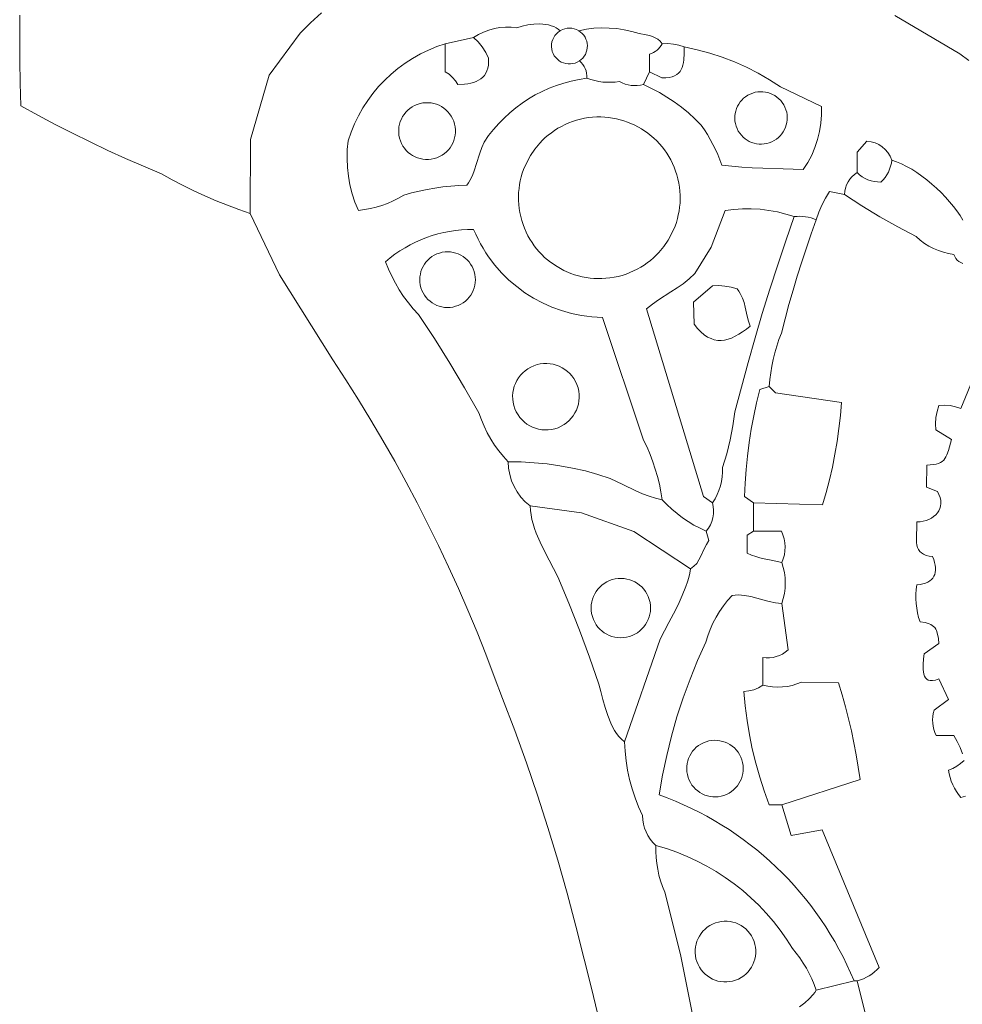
# Model space of a CAD drawing. Header units: inches. Extents: x 36.3 to 71.4, y 17.4 to 61.7.
# Tile 8 of 14: x 36.5 to 47.1, y 38.1 to 49.1. Entities that reach past the tile are written whole.
import ezdxf

# ---------------------------------------------------------------- set-up
doc = ezdxf.new("R2010")
doc.units = ezdxf.units.IN
doc.header["$MEASUREMENT"] = 0
doc.layers.add('10_CLOSED_AREAS', color=7, linetype='CONTINUOUS', lineweight=18)
doc.layers.add('20_EXACT_CIRCLES', color=7, linetype='CONTINUOUS', lineweight=18)

msp = doc.modelspace()

# ---------------------------------------------------------------- linework, layer by layer
at = {"layer": '10_CLOSED_AREAS'}
for points in [[(36.535, 49.138), (36.534, 48.885), (36.535, 48.631), (36.539, 48.377), (36.546, 48.124), (36.738, 48.019), (36.931, 47.917), (37.125, 47.818), (37.321, 47.721), (37.519, 47.627), (37.717, 47.537), (37.917, 47.449), (38.118, 47.364), (38.237, 47.298), (38.358, 47.235), (38.48, 47.175), (38.603, 47.118), (38.728, 47.064), (38.854, 47.013), (38.981, 46.966), (39.109, 46.922), (39.111, 47.748), (39.32, 48.467), (39.666, 48.935), (39.783, 49.051), (39.906, 49.161)], [(39.906, 49.161), (39.783, 49.051), (39.666, 48.935), (39.32, 48.467), (39.111, 47.748), (39.109, 46.922), (39.435, 46.235), (40.032, 45.287), (40.177, 45.064), (40.318, 44.84), (40.456, 44.614), (40.591, 44.385), (40.722, 44.155), (40.849, 43.923), (40.973, 43.689), (41.093, 43.453), (41.21, 43.215), (41.323, 42.975), (41.433, 42.734), (41.539, 42.491), (41.641, 42.247), (41.74, 42), (41.834, 41.753), (41.926, 41.504), (42.062, 41.147), (42.192, 40.788), (42.315, 40.427), (42.433, 40.064), (42.543, 39.699), (42.648, 39.333), (42.746, 38.964), (42.837, 38.593), (42.917, 38.286), (42.992, 37.978)], [(47.133, 48.631), (47.031, 48.703), (46.308, 49.134)], [(46.308, 49.134), (47.031, 48.703), (47.133, 48.631)], [(44.219, 37.125), (43.913, 38.647), (43.738, 39.344), (43.713, 39.406), (43.691, 39.469), (43.673, 39.534), (43.659, 39.598), (43.648, 39.664), (43.641, 39.73), (43.638, 39.797), (43.639, 39.864), (43.605, 39.898), (43.576, 39.934), (43.55, 39.974), (43.529, 40.015), (43.512, 40.059), (43.5, 40.104), (43.492, 40.151), (43.489, 40.198), (43.445, 40.296), (43.406, 40.396), (43.373, 40.497), (43.345, 40.6), (43.322, 40.704), (43.305, 40.809), (43.294, 40.916), (43.288, 41.023), (43.256, 41.05), (43.226, 41.08), (43.2, 41.114), (43.176, 41.15), (43.154, 41.189), (43.134, 41.23), (43.101, 41.316), (43.072, 41.405), (43.047, 41.495), (43.024, 41.582), (43, 41.664), (42.896, 41.968), (42.785, 42.27), (42.666, 42.569), (42.542, 42.866), (42.496, 42.957), (42.447, 43.052), (42.396, 43.151), (42.347, 43.251), (42.303, 43.353), (42.284, 43.404), (42.268, 43.455), (42.254, 43.506), (42.244, 43.556), (42.237, 43.606), (42.235, 43.656), (42.18, 43.703), (42.131, 43.755), (42.089, 43.812), (42.054, 43.873), (42.026, 43.938), (42.006, 44.006), (41.993, 44.076), (41.989, 44.148), (41.935, 44.207), (41.884, 44.27), (41.838, 44.335), (41.795, 44.403), (41.756, 44.473), (41.721, 44.545), (41.69, 44.619), (41.663, 44.695), (41.503, 44.974), (41.336, 45.251), (41.165, 45.524), (40.989, 45.794), (40.929, 45.858), (40.874, 45.925), (40.821, 45.995), (40.773, 46.068), (40.729, 46.143), (40.688, 46.221), (40.652, 46.3), (40.619, 46.381), (40.671, 46.425), (40.725, 46.466), (40.78, 46.504), (40.837, 46.539), (40.895, 46.572), (40.955, 46.602), (41.015, 46.629), (41.077, 46.654), (41.14, 46.675), (41.204, 46.694), (41.269, 46.709), (41.335, 46.722), (41.401, 46.732), (41.468, 46.739), (41.535, 46.742), (41.603, 46.743), (41.626, 46.689), (41.652, 46.636), (41.679, 46.584), (41.708, 46.533), (41.739, 46.484), (41.771, 46.436), (41.841, 46.345), (41.916, 46.259), (41.998, 46.179), (42.084, 46.105), (42.176, 46.037), (42.272, 45.977), (42.373, 45.923), (42.477, 45.877), (42.584, 45.838), (42.695, 45.806), (42.752, 45.794), (42.809, 45.783), (42.866, 45.775), (42.924, 45.768), (42.983, 45.764), (43.042, 45.762), (43.502, 44.392), (43.54, 44.313), (43.574, 44.232), (43.605, 44.15), (43.632, 44.067), (43.657, 43.983), (43.678, 43.899), (43.695, 43.813), (43.709, 43.726), (43.762, 43.671), (43.817, 43.619), (43.876, 43.57), (43.936, 43.524), (43.999, 43.482), (44.064, 43.443), (44.132, 43.407), (44.201, 43.375), (44.227, 43.409), (44.248, 43.446), (44.264, 43.484), (44.275, 43.525), (44.282, 43.566), (44.283, 43.608), (44.28, 43.65), (44.271, 43.691), (44.172, 43.762), (43.534, 45.858), (43.6, 45.911), (43.668, 45.958), (43.807, 46.046), (43.876, 46.091), (43.944, 46.138), (44.01, 46.191), (44.072, 46.25), (44.257, 46.544), (44.412, 46.954), (44.509, 46.967), (44.607, 46.973), (44.704, 46.974), (44.802, 46.969), (44.899, 46.957), (44.995, 46.94), (45.09, 46.916), (45.184, 46.887), (45.215, 46.89), (45.247, 46.891), (45.278, 46.89), (45.309, 46.886), (45.34, 46.881), (45.371, 46.873), (45.401, 46.863), (45.43, 46.851), (45.457, 46.935), (45.49, 47.016), (45.531, 47.093), (45.578, 47.167), (45.746, 47.132), (45.749, 47.17), (45.756, 47.206), (45.768, 47.241), (45.784, 47.274), (45.804, 47.304), (45.828, 47.332), (45.855, 47.357), (45.886, 47.378), (45.886, 47.608), (45.995, 47.729), (46.042, 47.723), (46.086, 47.71), (46.128, 47.691), (46.166, 47.666), (46.2, 47.636), (46.23, 47.601), (46.254, 47.562), (46.273, 47.519), (46.327, 47.5), (46.382, 47.476), (46.439, 47.448), (46.496, 47.416), (46.553, 47.379), (46.609, 47.339), (46.665, 47.297), (46.72, 47.251), (46.773, 47.204), (46.825, 47.155), (46.873, 47.104), (46.919, 47.053), (46.962, 47.001), (47.001, 46.95), (47.037, 46.898), (47.067, 46.848)], [(47.067, 46.848), (47.037, 46.898), (47.001, 46.95), (46.962, 47.001), (46.919, 47.053), (46.873, 47.104), (46.825, 47.155), (46.773, 47.204), (46.72, 47.251), (46.665, 47.297), (46.609, 47.339), (46.553, 47.379), (46.496, 47.416), (46.439, 47.448), (46.382, 47.476), (46.327, 47.5), (46.273, 47.519), (46.268, 47.483), (46.26, 47.449), (46.249, 47.416), (46.235, 47.384), (46.218, 47.353), (46.198, 47.324), (46.175, 47.297), (46.15, 47.273), (46.113, 47.274), (46.077, 47.279), (46.042, 47.287), (46.007, 47.299), (45.974, 47.314), (45.943, 47.332), (45.914, 47.354), (45.886, 47.378), (45.855, 47.357), (45.828, 47.332), (45.804, 47.304), (45.784, 47.274), (45.768, 47.241), (45.756, 47.206), (45.749, 47.17), (45.746, 47.132), (45.94, 47.007), (46.139, 46.886), (46.34, 46.772), (46.544, 46.663), (46.589, 46.623), (46.637, 46.588), (46.687, 46.557), (46.74, 46.53), (46.794, 46.507), (46.85, 46.489), (46.908, 46.475), (46.967, 46.465), (46.976, 46.441), (46.988, 46.42), (47.004, 46.401), (47.022, 46.386), (47.043, 46.374), (47.066, 46.365)], [(47.066, 46.365), (47.043, 46.374), (47.022, 46.386), (47.004, 46.401), (46.988, 46.42), (46.976, 46.441), (46.967, 46.465), (46.908, 46.475), (46.85, 46.489), (46.794, 46.507), (46.74, 46.53), (46.687, 46.557), (46.637, 46.588), (46.589, 46.623), (46.544, 46.663), (46.34, 46.772), (46.139, 46.886), (45.94, 47.007), (45.746, 47.132), (45.578, 47.167), (45.531, 47.093), (45.49, 47.016), (45.457, 46.935), (45.43, 46.851), (45.374, 46.695), (45.319, 46.539), (45.267, 46.381), (45.217, 46.223), (45.17, 46.065), (45.124, 45.905), (45.081, 45.745), (45.04, 45.584), (45.013, 45.513), (44.989, 45.44), (44.968, 45.367), (44.949, 45.292), (44.934, 45.218), (44.921, 45.142), (44.911, 45.067), (44.903, 44.99), (44.974, 44.92), (45.711, 44.811), (45.699, 44.665), (45.683, 44.52), (45.662, 44.376), (45.638, 44.233), (45.61, 44.09), (45.577, 43.948), (45.541, 43.807), (45.5, 43.667), (44.728, 43.691), (44.728, 43.375), (45.04, 43.375), (45.058, 43.333), (45.071, 43.29), (45.079, 43.245), (45.082, 43.2), (45.08, 43.155), (45.073, 43.111), (45.061, 43.067), (45.044, 43.024), (45.061, 42.968), (45.074, 42.911), (45.081, 42.854), (45.084, 42.796), (45.081, 42.738), (45.074, 42.68), (45.061, 42.624), (45.044, 42.568), (45.114, 42.048), (45.084, 42.023), (45.053, 42.002), (45.019, 41.985), (44.983, 41.973), (44.947, 41.964), (44.909, 41.959), (44.871, 41.959), (44.833, 41.964), (44.833, 41.655), (44.887, 41.643), (44.942, 41.636), (44.997, 41.633), (45.052, 41.635), (45.107, 41.641), (45.161, 41.652), (45.214, 41.668), (45.266, 41.687), (45.676, 41.679), (45.717, 41.547), (45.755, 41.414), (45.79, 41.28), (45.822, 41.146), (45.85, 41.01), (45.876, 40.875), (45.899, 40.738), (45.919, 40.601), (45.044, 40.32), (45.149, 39.974), (45.497, 40.04), (46.132, 38.503), (46.107, 38.476), (46.08, 38.452), (46.051, 38.429), (46.021, 38.409), (45.989, 38.392), (45.956, 38.377), (45.922, 38.364), (45.886, 38.354), (45.992, 37.933)], [(47.371, 45.541), (47.044, 44.745), (46.984, 44.764), (46.923, 44.776), (46.862, 44.781), (46.799, 44.778), (46.779, 44.711), (46.766, 44.643), (46.761, 44.574), (46.764, 44.504), (46.94, 44.398), (46.906, 44.274), (46.888, 44.225), (46.878, 44.204), (46.866, 44.185), (46.853, 44.168), (46.836, 44.154), (46.817, 44.141), (46.795, 44.131), (46.768, 44.123), (46.738, 44.118), (46.703, 44.114), (46.663, 44.113), (46.661, 43.867), (46.782, 43.819), (46.8, 43.783), (46.812, 43.749), (46.819, 43.716), (46.82, 43.685), (46.817, 43.655), (46.81, 43.627), (46.798, 43.602), (46.782, 43.578), (46.763, 43.556), (46.74, 43.537), (46.715, 43.521), (46.686, 43.506), (46.656, 43.495), (46.623, 43.486), (46.589, 43.48), (46.553, 43.478), (46.551, 43.406), (46.548, 43.338), (46.548, 43.275), (46.55, 43.246), (46.554, 43.218), (46.561, 43.193), (46.571, 43.17), (46.585, 43.149), (46.603, 43.131), (46.626, 43.116), (46.655, 43.104), (46.689, 43.096), (46.729, 43.091), (46.742, 43.058), (46.751, 43.026), (46.758, 42.995), (46.761, 42.967), (46.762, 42.94), (46.759, 42.914), (46.753, 42.891), (46.744, 42.87), (46.732, 42.85), (46.716, 42.833), (46.698, 42.818), (46.675, 42.804), (46.65, 42.793), (46.621, 42.785), (46.589, 42.779), (46.553, 42.775), (46.547, 42.722), (46.543, 42.67), (46.543, 42.618), (46.546, 42.565), (46.552, 42.513), (46.561, 42.461), (46.573, 42.41), (46.589, 42.36), (46.645, 42.353), (46.669, 42.348), (46.69, 42.341), (46.709, 42.332), (46.725, 42.322), (46.74, 42.31), (46.752, 42.297), (46.763, 42.281), (46.772, 42.264), (46.785, 42.225), (46.794, 42.177), (46.799, 42.121), (46.633, 42.006), (46.628, 41.947), (46.623, 41.886), (46.623, 41.828), (46.626, 41.802), (46.631, 41.777), (46.638, 41.755), (46.649, 41.737), (46.663, 41.722), (46.681, 41.712), (46.702, 41.706), (46.729, 41.706), (46.76, 41.712), (46.797, 41.725), (46.905, 41.495), (46.745, 41.374), (46.736, 41.339), (46.731, 41.303), (46.729, 41.267), (46.73, 41.231), (46.735, 41.195), (46.743, 41.16), (46.755, 41.126), (46.769, 41.093), (46.966, 41.093), (47.004, 41.027), (47.035, 40.958), (47.061, 40.887)], [(47.061, 40.887), (47.035, 40.958), (47.004, 41.027), (46.966, 41.093), (46.769, 41.093), (46.755, 41.126), (46.743, 41.16), (46.735, 41.195), (46.73, 41.231), (46.729, 41.267), (46.731, 41.303), (46.736, 41.339), (46.745, 41.374), (46.905, 41.495), (46.797, 41.725), (46.76, 41.712), (46.729, 41.706), (46.702, 41.706), (46.681, 41.712), (46.663, 41.722), (46.649, 41.737), (46.638, 41.755), (46.631, 41.777), (46.626, 41.802), (46.623, 41.828), (46.623, 41.886), (46.628, 41.947), (46.633, 42.006), (46.799, 42.121), (46.794, 42.177), (46.785, 42.225), (46.772, 42.264), (46.763, 42.281), (46.752, 42.297), (46.74, 42.31), (46.725, 42.322), (46.709, 42.332), (46.69, 42.341), (46.669, 42.348), (46.645, 42.353), (46.589, 42.36), (46.573, 42.41), (46.561, 42.461), (46.552, 42.513), (46.546, 42.565), (46.543, 42.618), (46.543, 42.67), (46.547, 42.722), (46.553, 42.775), (46.589, 42.779), (46.621, 42.785), (46.65, 42.793), (46.675, 42.804), (46.698, 42.818), (46.716, 42.833), (46.732, 42.85), (46.744, 42.87), (46.753, 42.891), (46.759, 42.914), (46.762, 42.94), (46.761, 42.967), (46.758, 42.995), (46.751, 43.026), (46.742, 43.058), (46.729, 43.091), (46.689, 43.096), (46.655, 43.104), (46.626, 43.116), (46.603, 43.131), (46.585, 43.149), (46.571, 43.17), (46.561, 43.193), (46.554, 43.218), (46.55, 43.246), (46.548, 43.275), (46.548, 43.338), (46.551, 43.406), (46.553, 43.478), (46.589, 43.48), (46.623, 43.486), (46.656, 43.495), (46.686, 43.506), (46.715, 43.521), (46.74, 43.537), (46.763, 43.556), (46.782, 43.578), (46.798, 43.602), (46.81, 43.627), (46.817, 43.655), (46.82, 43.685), (46.819, 43.716), (46.812, 43.749), (46.8, 43.783), (46.782, 43.819), (46.661, 43.867), (46.663, 44.113), (46.703, 44.114), (46.738, 44.118), (46.768, 44.123), (46.795, 44.131), (46.817, 44.141), (46.836, 44.154), (46.853, 44.168), (46.866, 44.185), (46.878, 44.204), (46.888, 44.225), (46.906, 44.274), (46.94, 44.398), (46.764, 44.504), (46.761, 44.574), (46.766, 44.643), (46.779, 44.711), (46.799, 44.778), (46.862, 44.781), (46.923, 44.776), (46.984, 44.764), (47.044, 44.745), (47.371, 45.541)], [(47.08, 40.813), (47.042, 40.778), (47, 40.749), (46.954, 40.725), (46.906, 40.707), (46.913, 40.664), (46.924, 40.623), (46.937, 40.582), (46.953, 40.543), (46.972, 40.504), (46.994, 40.468), (47.018, 40.432), (47.045, 40.399), (47.096, 40.415)], [(47.096, 40.415), (47.045, 40.399), (47.018, 40.432), (46.994, 40.468), (46.972, 40.504), (46.953, 40.543), (46.937, 40.582), (46.924, 40.623), (46.913, 40.664), (46.906, 40.707), (46.954, 40.725), (47, 40.749), (47.042, 40.778), (47.08, 40.813)], [(45.243, 38.061), (45.3, 38.106), (45.352, 38.152), (45.396, 38.2), (45.414, 38.224), (45.43, 38.249), (45.407, 38.312), (45.38, 38.374), (45.351, 38.435), (45.319, 38.494), (45.284, 38.552), (45.247, 38.608), (45.206, 38.662), (45.163, 38.714), (45.097, 38.818), (45.026, 38.919), (44.951, 39.015), (44.871, 39.108), (44.787, 39.197), (44.7, 39.281), (44.608, 39.361), (44.513, 39.437), (44.414, 39.508), (44.312, 39.574), (44.207, 39.635), (44.098, 39.691), (43.987, 39.743), (43.874, 39.788), (43.758, 39.829), (43.639, 39.864), (43.638, 39.797), (43.641, 39.73), (43.648, 39.664), (43.659, 39.598), (43.673, 39.534), (43.691, 39.469), (43.713, 39.406), (43.738, 39.344), (43.913, 38.647), (44.219, 37.125)], [(45.992, 37.933), (45.886, 38.354), (45.851, 38.354), (45.43, 38.249), (45.414, 38.224), (45.396, 38.2), (45.352, 38.152), (45.3, 38.106), (45.243, 38.061)]]:
    msp.add_lwpolyline(points, dxfattribs=at)
for points in [[(43.709, 48.818), (43.772, 48.819), (43.834, 48.814), (43.895, 48.802), (43.955, 48.783), (44.099, 48.751), (44.24, 48.713), (44.379, 48.667), (44.516, 48.614), (44.65, 48.555), (44.78, 48.489), (44.908, 48.416), (45.031, 48.336), (45.487, 48.116), (45.488, 48.022), (45.481, 47.929), (45.466, 47.838), (45.445, 47.748), (45.415, 47.66), (45.379, 47.574), (45.336, 47.492), (45.285, 47.413), (45.061, 47.421), (44.831, 47.428), (44.715, 47.432), (44.6, 47.439), (44.487, 47.449), (44.376, 47.463), (44.354, 47.522), (44.33, 47.58), (44.304, 47.637), (44.276, 47.693), (44.246, 47.749), (44.214, 47.803), (44.18, 47.856), (44.144, 47.907), (44.074, 47.978), (44.001, 48.045), (43.924, 48.108), (43.844, 48.167), (43.762, 48.222), (43.677, 48.273), (43.589, 48.319), (43.499, 48.361), (43.465, 48.354), (43.43, 48.35), (43.396, 48.35), (43.361, 48.352), (43.328, 48.358), (43.294, 48.367), (43.262, 48.38), (43.231, 48.395), (43.185, 48.39), (43.139, 48.387), (43.092, 48.387), (43.046, 48.39), (43.001, 48.396), (42.955, 48.405), (42.911, 48.417), (42.867, 48.432), (42.78, 48.418), (42.694, 48.4), (42.61, 48.378), (42.527, 48.351), (42.446, 48.32), (42.367, 48.284), (42.29, 48.245), (42.216, 48.201), (42.144, 48.153), (42.074, 48.102), (42.008, 48.047), (41.944, 47.988), (41.883, 47.926), (41.825, 47.861), (41.771, 47.792), (41.721, 47.72), (41.693, 47.66), (41.671, 47.597), (41.632, 47.47), (41.612, 47.408), (41.59, 47.347), (41.562, 47.29), (41.546, 47.263), (41.527, 47.238), (41.438, 47.234), (41.349, 47.228), (41.26, 47.218), (41.171, 47.206), (41.083, 47.19), (40.996, 47.172), (40.909, 47.151), (40.823, 47.126), (40.764, 47.092), (40.704, 47.062), (40.642, 47.035), (40.579, 47.012), (40.515, 46.993), (40.45, 46.977), (40.383, 46.965), (40.316, 46.957), (40.278, 47.049), (40.246, 47.143), (40.221, 47.24), (40.204, 47.337), (40.193, 47.436), (40.189, 47.535), (40.192, 47.635), (40.203, 47.734), (40.236, 47.83), (40.274, 47.923), (40.318, 48.013), (40.366, 48.1), (40.42, 48.183), (40.479, 48.263), (40.542, 48.339), (40.61, 48.411), (40.682, 48.478), (40.758, 48.542), (40.837, 48.6), (40.921, 48.654), (41.008, 48.703), (41.098, 48.747), (41.191, 48.785), (41.287, 48.818), (41.603, 48.888), (41.657, 48.921), (41.715, 48.948), (41.774, 48.97), (41.835, 48.987), (41.897, 48.998), (41.96, 49.003), (42.023, 49.003), (42.087, 48.996), (42.146, 49.014), (42.209, 49.027), (42.276, 49.036), (42.343, 49.038), (42.408, 49.033), (42.439, 49.027), (42.469, 49.019), (42.497, 49.009), (42.523, 48.996), (42.547, 48.981), (42.569, 48.963), (42.594, 48.976), (42.62, 48.985), (42.646, 48.99), (42.673, 48.992), (42.7, 48.99), (42.727, 48.985), (42.753, 48.975), (42.778, 48.963), (42.862, 48.979), (42.946, 48.99), (43.031, 48.995), (43.116, 48.993), (43.201, 48.987), (43.285, 48.974), (43.369, 48.955), (43.451, 48.931), (43.531, 48.917), (43.567, 48.909), (43.601, 48.898), (43.632, 48.885), (43.66, 48.868), (43.686, 48.846)], [(42.867, 48.432), (42.867, 48.459), (42.865, 48.487), (42.859, 48.513), (42.85, 48.539), (42.838, 48.563), (42.823, 48.586), (42.805, 48.606), (42.784, 48.625), (42.761, 48.612), (42.736, 48.602), (42.711, 48.595), (42.685, 48.592), (42.658, 48.592), (42.632, 48.595), (42.607, 48.603), (42.582, 48.613), (42.559, 48.627), (42.538, 48.644), (42.52, 48.663), (42.504, 48.684), (42.491, 48.707), (42.482, 48.732), (42.476, 48.758), (42.473, 48.784), (42.474, 48.811), (42.478, 48.838), (42.486, 48.863), (42.497, 48.887), (42.511, 48.909), (42.527, 48.929), (42.547, 48.947), (42.569, 48.963), (42.547, 48.981), (42.523, 48.996), (42.497, 49.009), (42.469, 49.019), (42.439, 49.027), (42.408, 49.033), (42.343, 49.038), (42.276, 49.036), (42.209, 49.027), (42.146, 49.014), (42.087, 48.996), (42.023, 49.003), (41.96, 49.003), (41.897, 48.998), (41.835, 48.987), (41.774, 48.97), (41.715, 48.948), (41.657, 48.921), (41.603, 48.888), (41.654, 48.837), (41.699, 48.782), (41.738, 48.721), (41.77, 48.657), (41.77, 48.616), (41.768, 48.579), (41.761, 48.545), (41.752, 48.515), (41.739, 48.488), (41.723, 48.464), (41.705, 48.443), (41.683, 48.424), (41.659, 48.409), (41.632, 48.395), (41.603, 48.385), (41.572, 48.376), (41.539, 48.37), (41.503, 48.365), (41.428, 48.361), (41.4, 48.404), (41.367, 48.442), (41.329, 48.476), (41.287, 48.505), (41.287, 48.818), (41.191, 48.785), (41.098, 48.747), (41.008, 48.703), (40.921, 48.654), (40.837, 48.6), (40.758, 48.542), (40.682, 48.478), (40.61, 48.411), (40.542, 48.339), (40.479, 48.263), (40.42, 48.183), (40.366, 48.1), (40.318, 48.013), (40.274, 47.923), (40.236, 47.83), (40.203, 47.734), (40.192, 47.635), (40.189, 47.535), (40.193, 47.436), (40.204, 47.337), (40.221, 47.24), (40.246, 47.143), (40.278, 47.049), (40.316, 46.957), (40.383, 46.965), (40.45, 46.977), (40.515, 46.993), (40.579, 47.012), (40.642, 47.035), (40.704, 47.062), (40.764, 47.092), (40.823, 47.126), (40.909, 47.151), (40.996, 47.172), (41.083, 47.19), (41.171, 47.206), (41.26, 47.218), (41.349, 47.228), (41.438, 47.234), (41.527, 47.238), (41.546, 47.263), (41.562, 47.29), (41.59, 47.347), (41.612, 47.408), (41.632, 47.47), (41.671, 47.597), (41.693, 47.66), (41.721, 47.72), (41.771, 47.792), (41.825, 47.861), (41.883, 47.926), (41.944, 47.988), (42.008, 48.047), (42.074, 48.102), (42.144, 48.153), (42.216, 48.201), (42.29, 48.245), (42.367, 48.284), (42.446, 48.32), (42.527, 48.351), (42.61, 48.378), (42.694, 48.4), (42.78, 48.418)], [(42.778, 48.963), (42.798, 48.948), (42.817, 48.931), (42.833, 48.912), (42.847, 48.891), (42.858, 48.869), (42.866, 48.846), (42.871, 48.821), (42.873, 48.796), (42.872, 48.77), (42.868, 48.746), (42.861, 48.722), (42.851, 48.699), (42.838, 48.678), (42.822, 48.658), (42.805, 48.64), (42.784, 48.625), (42.805, 48.606), (42.823, 48.586), (42.838, 48.563), (42.85, 48.539), (42.859, 48.513), (42.865, 48.487), (42.867, 48.459), (42.867, 48.432), (42.911, 48.417), (42.955, 48.405), (43.001, 48.396), (43.046, 48.39), (43.092, 48.387), (43.139, 48.387), (43.185, 48.39), (43.231, 48.395), (43.262, 48.38), (43.294, 48.367), (43.328, 48.358), (43.361, 48.352), (43.396, 48.35), (43.43, 48.35), (43.465, 48.354), (43.499, 48.361), (43.569, 48.502), (43.569, 48.701), (43.591, 48.709), (43.612, 48.719), (43.632, 48.732), (43.651, 48.745), (43.668, 48.761), (43.684, 48.779), (43.697, 48.797), (43.709, 48.818), (43.686, 48.846), (43.66, 48.868), (43.632, 48.885), (43.601, 48.898), (43.567, 48.909), (43.531, 48.917), (43.451, 48.931), (43.369, 48.955), (43.285, 48.974), (43.201, 48.987), (43.116, 48.993), (43.031, 48.995), (42.946, 48.99), (42.862, 48.979)], [(41.287, 48.818), (41.287, 48.505), (41.329, 48.476), (41.367, 48.442), (41.4, 48.404), (41.428, 48.361), (41.503, 48.365), (41.539, 48.37), (41.572, 48.376), (41.603, 48.385), (41.632, 48.395), (41.659, 48.409), (41.683, 48.424), (41.705, 48.443), (41.723, 48.464), (41.739, 48.488), (41.752, 48.515), (41.761, 48.545), (41.768, 48.579), (41.77, 48.616), (41.77, 48.657), (41.738, 48.721), (41.699, 48.782), (41.654, 48.837), (41.603, 48.888)], [(43.706, 48.437), (43.748, 48.438), (43.786, 48.442), (43.819, 48.449), (43.847, 48.46), (43.871, 48.473), (43.891, 48.489), (43.908, 48.508), (43.921, 48.529), (43.932, 48.553), (43.94, 48.579), (43.946, 48.608), (43.95, 48.639), (43.954, 48.707), (43.955, 48.783), (43.895, 48.802), (43.834, 48.814), (43.772, 48.819), (43.709, 48.818), (43.697, 48.797), (43.684, 48.779), (43.668, 48.761), (43.651, 48.745), (43.632, 48.732), (43.612, 48.719), (43.591, 48.709), (43.569, 48.701), (43.569, 48.502)], [(43.955, 48.783), (43.954, 48.707), (43.95, 48.639), (43.946, 48.608), (43.94, 48.579), (43.932, 48.553), (43.921, 48.529), (43.908, 48.508), (43.891, 48.489), (43.871, 48.473), (43.847, 48.46), (43.819, 48.449), (43.786, 48.442), (43.748, 48.438), (43.706, 48.437), (43.569, 48.502), (43.499, 48.361), (43.589, 48.319), (43.677, 48.273), (43.762, 48.222), (43.844, 48.167), (43.924, 48.108), (44.001, 48.045), (44.074, 47.978), (44.144, 47.907), (44.18, 47.856), (44.214, 47.803), (44.246, 47.749), (44.276, 47.693), (44.304, 47.637), (44.33, 47.58), (44.354, 47.522), (44.376, 47.463), (44.487, 47.449), (44.6, 47.439), (44.715, 47.432), (44.831, 47.428), (45.061, 47.421), (45.285, 47.413), (45.336, 47.492), (45.379, 47.574), (45.415, 47.66), (45.445, 47.748), (45.466, 47.838), (45.481, 47.929), (45.488, 48.022), (45.487, 48.116), (45.031, 48.336), (44.908, 48.416), (44.78, 48.489), (44.65, 48.555), (44.516, 48.614), (44.379, 48.667), (44.24, 48.713), (44.099, 48.751)], [(46.273, 47.519), (46.254, 47.562), (46.23, 47.601), (46.2, 47.636), (46.166, 47.666), (46.128, 47.691), (46.086, 47.71), (46.042, 47.723), (45.995, 47.729), (45.886, 47.608), (45.886, 47.378), (45.914, 47.354), (45.943, 47.332), (45.974, 47.314), (46.007, 47.299), (46.042, 47.287), (46.077, 47.279), (46.113, 47.274), (46.15, 47.273), (46.175, 47.297), (46.198, 47.324), (46.218, 47.353), (46.235, 47.384), (46.249, 47.416), (46.26, 47.449), (46.268, 47.483)], [(44.172, 43.762), (44.271, 43.691), (44.299, 43.736), (44.323, 43.782), (44.343, 43.83), (44.36, 43.879), (44.372, 43.93), (44.38, 43.981), (44.384, 44.033), (44.383, 44.086), (44.429, 44.239), (44.467, 44.394), (44.498, 44.55), (44.521, 44.708), (44.593, 44.984), (44.668, 45.258), (44.746, 45.532), (44.827, 45.805), (44.912, 46.077), (45, 46.348), (45.09, 46.618), (45.184, 46.887), (45.09, 46.916), (44.995, 46.94), (44.899, 46.957), (44.802, 46.969), (44.704, 46.974), (44.607, 46.973), (44.509, 46.967), (44.412, 46.954), (44.257, 46.544), (44.072, 46.25), (44.01, 46.191), (43.944, 46.138), (43.876, 46.091), (43.807, 46.046), (43.668, 45.958), (43.6, 45.911), (43.534, 45.858)], [(45.163, 38.714), (45.206, 38.662), (45.247, 38.608), (45.284, 38.552), (45.319, 38.494), (45.351, 38.435), (45.38, 38.374), (45.407, 38.312), (45.43, 38.249), (45.851, 38.354), (45.813, 38.444), (45.772, 38.533), (45.729, 38.621), (45.683, 38.707), (45.636, 38.792), (45.586, 38.875), (45.535, 38.957), (45.481, 39.037), (45.426, 39.116), (45.368, 39.194), (45.308, 39.269), (45.247, 39.343), (45.184, 39.416), (45.118, 39.487), (45.051, 39.556), (44.983, 39.623), (44.912, 39.688), (44.84, 39.752), (44.767, 39.814), (44.691, 39.873), (44.614, 39.931), (44.536, 39.987), (44.456, 40.041), (44.374, 40.093), (44.291, 40.143), (44.207, 40.19), (44.122, 40.236), (44.035, 40.279), (43.946, 40.32), (43.857, 40.359), (43.766, 40.396), (43.674, 40.43), (43.713, 40.65), (43.759, 40.869), (43.813, 41.086), (43.874, 41.301), (43.943, 41.513), (44.02, 41.723), (44.104, 41.93), (44.195, 42.134), (44.217, 42.207), (44.244, 42.278), (44.275, 42.347), (44.31, 42.414), (44.349, 42.479), (44.392, 42.541), (44.438, 42.6), (44.489, 42.657), (44.524, 42.661), (44.559, 42.662), (44.594, 42.661), (44.628, 42.657), (44.697, 42.644), (44.765, 42.626), (44.834, 42.607), (44.903, 42.589), (44.973, 42.575), (45.008, 42.57), (45.044, 42.568), (45.061, 42.624), (45.074, 42.68), (45.081, 42.738), (45.084, 42.796), (45.081, 42.854), (45.074, 42.911), (45.061, 42.968), (45.044, 43.024), (44.994, 43.037), (44.945, 43.048), (44.849, 43.067), (44.801, 43.078), (44.754, 43.091), (44.707, 43.108), (44.659, 43.129), (44.657, 43.33), (44.728, 43.375), (44.728, 43.691), (44.629, 43.762), (44.636, 43.912), (44.647, 44.063), (44.662, 44.213), (44.681, 44.363), (44.704, 44.512), (44.731, 44.661), (44.763, 44.808), (44.798, 44.955), (44.903, 44.99), (44.911, 45.067), (44.921, 45.142), (44.934, 45.218), (44.949, 45.292), (44.968, 45.367), (44.989, 45.44), (45.013, 45.513), (45.04, 45.584), (45.081, 45.745), (45.124, 45.905), (45.17, 46.065), (45.217, 46.223), (45.267, 46.381), (45.319, 46.539), (45.374, 46.695), (45.43, 46.851), (45.401, 46.863), (45.371, 46.873), (45.34, 46.881), (45.309, 46.886), (45.278, 46.89), (45.247, 46.891), (45.215, 46.89), (45.184, 46.887), (45.09, 46.618), (45, 46.348), (44.912, 46.077), (44.827, 45.805), (44.746, 45.532), (44.668, 45.258), (44.593, 44.984), (44.521, 44.708), (44.498, 44.55), (44.467, 44.394), (44.429, 44.239), (44.383, 44.086), (44.384, 44.033), (44.38, 43.981), (44.372, 43.93), (44.36, 43.879), (44.343, 43.83), (44.323, 43.782), (44.299, 43.736), (44.271, 43.691), (44.28, 43.65), (44.283, 43.608), (44.282, 43.566), (44.275, 43.525), (44.264, 43.484), (44.248, 43.446), (44.227, 43.409), (44.201, 43.375), (44.231, 43.27), (44.205, 43.227), (44.183, 43.183), (44.141, 43.095), (44.119, 43.054), (44.094, 43.015), (44.063, 42.982), (44.045, 42.967), (44.025, 42.954), (44.017, 42.906), (44.005, 42.857), (43.99, 42.807), (43.973, 42.757), (43.932, 42.655), (43.886, 42.553), (43.835, 42.452), (43.783, 42.354), (43.685, 42.17), (43.288, 41.023), (43.294, 40.916), (43.305, 40.809), (43.322, 40.704), (43.345, 40.6), (43.373, 40.497), (43.406, 40.396), (43.445, 40.296), (43.489, 40.198), (43.492, 40.151), (43.5, 40.104), (43.512, 40.059), (43.529, 40.015), (43.55, 39.974), (43.576, 39.934), (43.605, 39.898), (43.639, 39.864), (43.758, 39.829), (43.874, 39.788), (43.987, 39.743), (44.098, 39.691), (44.207, 39.635), (44.312, 39.574), (44.414, 39.508), (44.513, 39.437), (44.608, 39.361), (44.7, 39.281), (44.787, 39.197), (44.871, 39.108), (44.951, 39.015), (45.026, 38.919), (45.097, 38.818)], [(41.663, 44.695), (41.69, 44.619), (41.721, 44.545), (41.756, 44.473), (41.795, 44.403), (41.838, 44.335), (41.884, 44.27), (41.935, 44.207), (41.989, 44.148), (42.134, 44.147), (42.279, 44.139), (42.423, 44.125), (42.567, 44.105), (42.709, 44.079), (42.851, 44.047), (42.991, 44.008), (43.129, 43.963), (43.268, 43.895), (43.414, 43.824), (43.488, 43.792), (43.562, 43.764), (43.636, 43.741), (43.709, 43.726), (43.695, 43.813), (43.678, 43.899), (43.657, 43.983), (43.632, 44.067), (43.605, 44.15), (43.574, 44.232), (43.54, 44.313), (43.502, 44.392), (43.042, 45.762), (42.983, 45.764), (42.924, 45.768), (42.866, 45.775), (42.809, 45.783), (42.752, 45.794), (42.695, 45.806), (42.584, 45.838), (42.477, 45.877), (42.373, 45.923), (42.272, 45.977), (42.176, 46.037), (42.084, 46.105), (41.998, 46.179), (41.916, 46.259), (41.841, 46.345), (41.771, 46.436), (41.739, 46.484), (41.708, 46.533), (41.679, 46.584), (41.652, 46.636), (41.626, 46.689), (41.603, 46.743), (41.535, 46.742), (41.468, 46.739), (41.401, 46.732), (41.335, 46.722), (41.269, 46.709), (41.204, 46.694), (41.14, 46.675), (41.077, 46.654), (41.015, 46.629), (40.955, 46.602), (40.895, 46.572), (40.837, 46.539), (40.78, 46.504), (40.725, 46.466), (40.671, 46.425), (40.619, 46.381), (40.652, 46.3), (40.688, 46.221), (40.729, 46.143), (40.773, 46.068), (40.821, 45.995), (40.874, 45.925), (40.929, 45.858), (40.989, 45.794), (41.165, 45.524), (41.336, 45.251), (41.503, 44.974)], [(44.06, 45.931), (44.271, 46.114), (44.341, 46.116), (44.41, 46.111), (44.478, 46.098), (44.545, 46.079), (44.564, 46.053), (44.581, 46.027), (44.606, 45.977), (44.624, 45.927), (44.636, 45.877), (44.658, 45.774), (44.672, 45.72), (44.692, 45.665), (44.649, 45.631), (44.607, 45.6), (44.565, 45.573), (44.524, 45.55), (44.484, 45.531), (44.444, 45.517), (44.405, 45.508), (44.367, 45.503), (44.329, 45.504), (44.291, 45.511), (44.254, 45.524), (44.216, 45.542), (44.179, 45.568), (44.142, 45.6), (44.104, 45.639), (44.067, 45.685)], [(44.903, 44.99), (44.798, 44.955), (44.763, 44.808), (44.731, 44.661), (44.704, 44.512), (44.681, 44.363), (44.662, 44.213), (44.647, 44.063), (44.636, 43.912), (44.629, 43.762), (44.728, 43.691), (45.5, 43.667), (45.541, 43.807), (45.577, 43.948), (45.61, 44.09), (45.638, 44.233), (45.662, 44.376), (45.683, 44.52), (45.699, 44.665), (45.711, 44.811), (44.974, 44.92)], [(41.989, 44.148), (41.993, 44.076), (42.006, 44.006), (42.026, 43.938), (42.054, 43.873), (42.089, 43.812), (42.131, 43.755), (42.18, 43.703), (42.235, 43.656), (42.808, 43.578), (43.393, 43.37), (44.025, 42.954), (44.045, 42.967), (44.063, 42.982), (44.094, 43.015), (44.119, 43.054), (44.141, 43.095), (44.183, 43.183), (44.205, 43.227), (44.231, 43.27), (44.201, 43.375), (44.132, 43.407), (44.064, 43.443), (43.999, 43.482), (43.936, 43.524), (43.876, 43.57), (43.817, 43.619), (43.762, 43.671), (43.709, 43.726), (43.636, 43.741), (43.562, 43.764), (43.488, 43.792), (43.414, 43.824), (43.268, 43.895), (43.129, 43.963), (42.991, 44.008), (42.851, 44.047), (42.709, 44.079), (42.567, 44.105), (42.423, 44.125), (42.279, 44.139), (42.134, 44.147)], [(42.235, 43.656), (42.237, 43.606), (42.244, 43.556), (42.254, 43.506), (42.268, 43.455), (42.284, 43.404), (42.303, 43.353), (42.347, 43.251), (42.396, 43.151), (42.447, 43.052), (42.496, 42.957), (42.542, 42.866), (42.666, 42.569), (42.785, 42.27), (42.896, 41.968), (43, 41.664), (43.024, 41.582), (43.047, 41.495), (43.072, 41.405), (43.101, 41.316), (43.134, 41.23), (43.154, 41.189), (43.176, 41.15), (43.2, 41.114), (43.226, 41.08), (43.256, 41.05), (43.288, 41.023), (43.685, 42.17), (43.783, 42.354), (43.835, 42.452), (43.886, 42.553), (43.932, 42.655), (43.973, 42.757), (43.99, 42.807), (44.005, 42.857), (44.017, 42.906), (44.025, 42.954), (43.393, 43.37), (42.808, 43.578)], [(44.728, 43.375), (44.657, 43.33), (44.659, 43.129), (44.707, 43.108), (44.754, 43.091), (44.801, 43.078), (44.849, 43.067), (44.945, 43.048), (44.994, 43.037), (45.044, 43.024), (45.061, 43.067), (45.073, 43.111), (45.08, 43.155), (45.082, 43.2), (45.079, 43.245), (45.071, 43.29), (45.058, 43.333), (45.04, 43.375)], [(45.851, 38.354), (45.886, 38.354), (45.922, 38.364), (45.956, 38.377), (45.989, 38.392), (46.021, 38.409), (46.051, 38.429), (46.08, 38.452), (46.107, 38.476), (46.132, 38.503), (45.497, 40.04), (45.149, 39.974), (45.044, 40.32), (44.903, 40.32), (44.848, 40.473), (44.798, 40.628), (44.754, 40.784), (44.715, 40.942), (44.683, 41.101), (44.657, 41.261), (44.637, 41.422), (44.622, 41.584), (44.678, 41.59), (44.733, 41.604), (44.785, 41.626), (44.833, 41.655), (44.833, 41.964), (44.871, 41.959), (44.909, 41.959), (44.947, 41.964), (44.983, 41.973), (45.019, 41.985), (45.053, 42.002), (45.084, 42.023), (45.114, 42.048), (45.044, 42.568), (45.008, 42.57), (44.973, 42.575), (44.903, 42.589), (44.834, 42.607), (44.765, 42.626), (44.697, 42.644), (44.628, 42.657), (44.594, 42.661), (44.559, 42.662), (44.524, 42.661), (44.489, 42.657), (44.438, 42.6), (44.392, 42.541), (44.349, 42.479), (44.31, 42.414), (44.275, 42.347), (44.244, 42.278), (44.217, 42.207), (44.195, 42.134), (44.104, 41.93), (44.02, 41.723), (43.943, 41.513), (43.874, 41.301), (43.813, 41.086), (43.759, 40.869), (43.713, 40.65), (43.674, 40.43), (43.766, 40.396), (43.857, 40.359), (43.946, 40.32), (44.035, 40.279), (44.122, 40.236), (44.207, 40.19), (44.291, 40.143), (44.374, 40.093), (44.456, 40.041), (44.536, 39.987), (44.614, 39.931), (44.691, 39.873), (44.767, 39.814), (44.84, 39.752), (44.912, 39.688), (44.983, 39.623), (45.051, 39.556), (45.118, 39.487), (45.184, 39.416), (45.247, 39.343), (45.308, 39.269), (45.368, 39.194), (45.426, 39.116), (45.481, 39.037), (45.535, 38.957), (45.586, 38.875), (45.636, 38.792), (45.683, 38.707), (45.729, 38.621), (45.772, 38.533), (45.813, 38.444)], [(44.903, 40.32), (45.044, 40.32), (45.919, 40.601), (45.899, 40.738), (45.876, 40.875), (45.85, 41.01), (45.822, 41.146), (45.79, 41.28), (45.755, 41.414), (45.717, 41.547), (45.676, 41.679), (45.266, 41.687), (45.214, 41.668), (45.161, 41.652), (45.107, 41.641), (45.052, 41.635), (44.997, 41.633), (44.942, 41.636), (44.887, 41.643), (44.833, 41.655), (44.785, 41.626), (44.733, 41.604), (44.678, 41.59), (44.622, 41.584), (44.637, 41.422), (44.657, 41.261), (44.683, 41.101), (44.715, 40.942), (44.754, 40.784), (44.798, 40.628), (44.848, 40.473)]]:
    msp.add_lwpolyline(points, close=True, dxfattribs=at)
at = {"layer": '20_EXACT_CIRCLES'}
for points in [[(42.873, 48.796), (42.871, 48.821), (42.866, 48.846), (42.858, 48.869), (42.847, 48.891), (42.833, 48.912), (42.817, 48.931), (42.798, 48.948), (42.778, 48.963), (42.753, 48.975), (42.727, 48.985), (42.7, 48.99), (42.673, 48.992), (42.646, 48.99), (42.62, 48.985), (42.594, 48.976), (42.569, 48.963), (42.547, 48.947), (42.527, 48.929), (42.511, 48.909), (42.497, 48.887), (42.486, 48.863), (42.478, 48.838), (42.474, 48.811), (42.473, 48.784), (42.476, 48.758), (42.482, 48.732), (42.491, 48.707), (42.504, 48.684), (42.52, 48.663), (42.538, 48.644), (42.559, 48.627), (42.582, 48.613), (42.607, 48.603), (42.632, 48.595), (42.658, 48.592), (42.685, 48.592), (42.711, 48.595), (42.736, 48.602), (42.761, 48.612), (42.784, 48.625), (42.805, 48.64), (42.822, 48.658), (42.838, 48.678), (42.851, 48.699), (42.861, 48.722), (42.868, 48.746), (42.872, 48.77)], [(44.545, 47.869), (44.534, 47.897), (44.526, 47.925), (44.521, 47.954), (44.519, 47.982), (44.52, 48.011), (44.524, 48.039), (44.53, 48.066), (44.539, 48.093), (44.55, 48.119), (44.563, 48.143), (44.58, 48.167), (44.598, 48.188), (44.618, 48.208), (44.641, 48.226), (44.666, 48.242), (44.692, 48.256), (44.72, 48.267), (44.749, 48.275), (44.777, 48.28), (44.806, 48.282), (44.834, 48.281), (44.862, 48.277), (44.89, 48.271), (44.917, 48.262), (44.942, 48.251), (44.967, 48.238), (44.99, 48.222), (45.012, 48.203), (45.032, 48.183), (45.05, 48.16), (45.066, 48.135), (45.08, 48.109), (45.091, 48.081), (45.099, 48.052), (45.103, 48.024), (45.105, 47.995), (45.105, 47.967), (45.101, 47.939), (45.095, 47.911), (45.086, 47.884), (45.075, 47.859), (45.061, 47.834), (45.045, 47.811), (45.027, 47.789), (45.006, 47.769), (44.984, 47.751), (44.959, 47.735), (44.932, 47.721), (44.904, 47.71), (44.876, 47.702), (44.847, 47.698), (44.819, 47.696), (44.79, 47.696), (44.762, 47.7), (44.735, 47.706), (44.708, 47.715), (44.682, 47.726), (44.658, 47.74), (44.634, 47.756), (44.613, 47.774), (44.593, 47.795), (44.575, 47.817), (44.559, 47.842)], [(40.785, 47.733), (40.776, 47.764), (40.769, 47.796), (40.766, 47.827), (40.766, 47.858), (40.769, 47.888), (40.775, 47.918), (40.784, 47.948), (40.796, 47.976), (40.81, 48.003), (40.826, 48.028), (40.845, 48.052), (40.867, 48.074), (40.891, 48.094), (40.917, 48.112), (40.944, 48.127), (40.974, 48.14), (41.005, 48.15), (41.037, 48.156), (41.068, 48.159), (41.099, 48.159), (41.13, 48.156), (41.16, 48.15), (41.189, 48.141), (41.217, 48.13), (41.244, 48.115), (41.269, 48.099), (41.293, 48.08), (41.315, 48.058), (41.335, 48.034), (41.353, 48.009), (41.368, 47.981), (41.381, 47.951), (41.391, 47.92), (41.397, 47.888), (41.4, 47.857), (41.4, 47.826), (41.397, 47.796), (41.391, 47.766), (41.382, 47.736), (41.371, 47.708), (41.357, 47.681), (41.34, 47.656), (41.321, 47.632), (41.299, 47.61), (41.276, 47.59), (41.25, 47.572), (41.222, 47.557), (41.192, 47.544), (41.161, 47.534), (41.13, 47.528), (41.098, 47.525), (41.067, 47.525), (41.037, 47.528), (41.007, 47.534), (40.977, 47.543), (40.949, 47.554), (40.922, 47.569), (40.897, 47.585), (40.873, 47.604), (40.851, 47.626), (40.831, 47.65), (40.813, 47.675), (40.798, 47.703)], [(42.129, 46.887), (42.119, 46.932), (42.112, 46.978), (42.107, 47.023), (42.104, 47.068), (42.104, 47.113), (42.106, 47.157), (42.11, 47.201), (42.116, 47.245), (42.124, 47.288), (42.135, 47.331), (42.147, 47.373), (42.161, 47.414), (42.196, 47.493), (42.237, 47.569), (42.286, 47.641), (42.342, 47.708), (42.372, 47.739), (42.403, 47.769), (42.437, 47.797), (42.471, 47.824), (42.507, 47.849), (42.545, 47.873), (42.584, 47.895), (42.624, 47.915), (42.665, 47.933), (42.708, 47.949), (42.751, 47.963), (42.796, 47.975), (42.842, 47.985), (42.887, 47.992), (42.932, 47.997), (42.978, 48), (43.022, 48), (43.067, 47.998), (43.111, 47.994), (43.155, 47.988), (43.198, 47.98), (43.24, 47.969), (43.282, 47.957), (43.323, 47.943), (43.403, 47.908), (43.479, 47.867), (43.55, 47.818), (43.617, 47.763), (43.648, 47.732), (43.678, 47.701), (43.707, 47.667), (43.734, 47.633), (43.759, 47.597), (43.783, 47.559), (43.804, 47.52), (43.824, 47.48), (43.842, 47.439), (43.859, 47.396), (43.873, 47.353), (43.885, 47.308), (43.894, 47.262), (43.902, 47.217), (43.906, 47.172), (43.909, 47.126), (43.91, 47.082), (43.908, 47.037), (43.904, 46.993), (43.897, 46.949), (43.889, 46.906), (43.879, 46.864), (43.867, 46.822), (43.852, 46.781), (43.818, 46.701), (43.776, 46.625), (43.727, 46.554), (43.672, 46.487), (43.642, 46.456), (43.61, 46.426), (43.577, 46.397), (43.542, 46.37), (43.506, 46.345), (43.469, 46.321), (43.43, 46.3), (43.39, 46.28), (43.348, 46.262), (43.306, 46.246), (43.262, 46.231), (43.217, 46.219), (43.172, 46.21), (43.126, 46.202), (43.081, 46.198), (43.036, 46.195), (42.991, 46.195), (42.947, 46.196), (42.903, 46.2), (42.859, 46.207), (42.816, 46.215), (42.773, 46.225), (42.731, 46.237), (42.69, 46.252), (42.611, 46.286), (42.535, 46.328), (42.463, 46.377), (42.396, 46.432), (42.365, 46.462), (42.335, 46.494), (42.307, 46.527), (42.28, 46.562), (42.255, 46.598), (42.231, 46.635), (42.209, 46.674), (42.189, 46.714), (42.171, 46.756), (42.155, 46.798), (42.141, 46.842)], [(41.015, 46.093), (41.007, 46.124), (41.002, 46.154), (41.001, 46.185), (41.003, 46.216), (41.008, 46.245), (41.015, 46.274), (41.025, 46.303), (41.038, 46.33), (41.053, 46.355), (41.071, 46.379), (41.091, 46.402), (41.113, 46.422), (41.138, 46.44), (41.164, 46.456), (41.192, 46.47), (41.222, 46.48), (41.253, 46.488), (41.284, 46.492), (41.315, 46.494), (41.345, 46.492), (41.375, 46.487), (41.404, 46.48), (41.432, 46.47), (41.459, 46.457), (41.485, 46.441), (41.509, 46.424), (41.531, 46.404), (41.552, 46.381), (41.57, 46.357), (41.586, 46.331), (41.599, 46.302), (41.61, 46.273), (41.618, 46.242), (41.622, 46.211), (41.623, 46.18), (41.622, 46.15), (41.617, 46.12), (41.609, 46.091), (41.599, 46.063), (41.586, 46.036), (41.571, 46.01), (41.553, 45.986), (41.533, 45.964), (41.511, 45.943), (41.487, 45.925), (41.46, 45.909), (41.432, 45.896), (41.402, 45.885), (41.371, 45.877), (41.34, 45.873), (41.31, 45.871), (41.279, 45.873), (41.249, 45.878), (41.22, 45.885), (41.192, 45.896), (41.165, 45.908), (41.14, 45.924), (41.116, 45.941), (41.093, 45.962), (41.073, 45.984), (41.055, 46.008), (41.039, 46.034), (41.025, 46.063)], [(42.064, 44.741), (42.052, 44.777), (42.044, 44.813), (42.04, 44.85), (42.039, 44.886), (42.042, 44.922), (42.048, 44.957), (42.057, 44.992), (42.07, 45.025), (42.086, 45.057), (42.105, 45.087), (42.127, 45.116), (42.151, 45.142), (42.178, 45.166), (42.208, 45.187), (42.241, 45.206), (42.275, 45.222), (42.311, 45.234), (42.348, 45.242), (42.384, 45.246), (42.421, 45.247), (42.457, 45.244), (42.492, 45.238), (42.526, 45.229), (42.56, 45.216), (42.592, 45.2), (42.622, 45.181), (42.65, 45.159), (42.677, 45.135), (42.701, 45.108), (42.722, 45.078), (42.741, 45.045), (42.757, 45.011), (42.769, 44.975), (42.777, 44.938), (42.781, 44.902), (42.782, 44.865), (42.779, 44.829), (42.773, 44.794), (42.764, 44.76), (42.751, 44.726), (42.735, 44.695), (42.716, 44.664), (42.694, 44.636), (42.67, 44.609), (42.642, 44.585), (42.613, 44.564), (42.58, 44.545), (42.546, 44.53), (42.51, 44.518), (42.473, 44.509), (42.437, 44.505), (42.4, 44.504), (42.364, 44.507), (42.329, 44.513), (42.295, 44.523), (42.261, 44.535), (42.229, 44.551), (42.199, 44.57), (42.171, 44.592), (42.144, 44.616), (42.12, 44.644), (42.099, 44.674), (42.08, 44.706)], [(42.929, 42.421), (42.921, 42.454), (42.917, 42.487), (42.915, 42.519), (42.917, 42.552), (42.922, 42.584), (42.93, 42.615), (42.941, 42.645), (42.955, 42.673), (42.972, 42.7), (42.991, 42.726), (43.012, 42.75), (43.036, 42.771), (43.062, 42.791), (43.09, 42.808), (43.12, 42.822), (43.152, 42.833), (43.185, 42.841), (43.218, 42.846), (43.251, 42.847), (43.283, 42.845), (43.315, 42.84), (43.346, 42.832), (43.376, 42.821), (43.405, 42.807), (43.432, 42.791), (43.457, 42.772), (43.481, 42.751), (43.503, 42.727), (43.522, 42.701), (43.539, 42.673), (43.553, 42.643), (43.565, 42.611), (43.573, 42.578), (43.577, 42.545), (43.579, 42.512), (43.577, 42.479), (43.572, 42.448), (43.564, 42.417), (43.553, 42.387), (43.539, 42.358), (43.522, 42.331), (43.503, 42.305), (43.482, 42.282), (43.458, 42.26), (43.432, 42.24), (43.404, 42.224), (43.374, 42.209), (43.342, 42.198), (43.309, 42.19), (43.276, 42.185), (43.243, 42.184), (43.211, 42.186), (43.179, 42.191), (43.148, 42.199), (43.118, 42.21), (43.089, 42.224), (43.062, 42.24), (43.037, 42.259), (43.013, 42.281), (42.991, 42.304), (42.972, 42.33), (42.955, 42.359), (42.941, 42.389)], [(44.01, 40.595), (43.998, 40.625), (43.99, 40.656), (43.985, 40.687), (43.983, 40.718), (43.984, 40.748), (43.988, 40.778), (43.994, 40.808), (44.004, 40.837), (44.016, 40.865), (44.031, 40.891), (44.048, 40.916), (44.068, 40.939), (44.09, 40.961), (44.115, 40.98), (44.142, 40.997), (44.171, 41.012), (44.201, 41.023), (44.231, 41.032), (44.262, 41.037), (44.293, 41.039), (44.324, 41.038), (44.354, 41.034), (44.384, 41.027), (44.412, 41.018), (44.44, 41.006), (44.466, 40.991), (44.491, 40.973), (44.515, 40.953), (44.536, 40.931), (44.556, 40.907), (44.573, 40.88), (44.587, 40.851), (44.599, 40.821), (44.607, 40.79), (44.612, 40.759), (44.614, 40.729), (44.614, 40.698), (44.61, 40.668), (44.603, 40.638), (44.593, 40.609), (44.581, 40.582), (44.566, 40.555), (44.549, 40.53), (44.529, 40.507), (44.507, 40.485), (44.482, 40.466), (44.455, 40.449), (44.427, 40.434), (44.396, 40.423), (44.366, 40.414), (44.335, 40.409), (44.304, 40.407), (44.273, 40.408), (44.243, 40.412), (44.214, 40.419), (44.185, 40.428), (44.157, 40.441), (44.131, 40.455), (44.106, 40.473), (44.082, 40.493), (44.061, 40.515), (44.041, 40.539), (44.024, 40.566)], [(44.109, 38.535), (44.096, 38.567), (44.086, 38.6), (44.08, 38.633), (44.077, 38.666), (44.077, 38.699), (44.081, 38.731), (44.087, 38.763), (44.097, 38.794), (44.109, 38.824), (44.124, 38.853), (44.143, 38.88), (44.163, 38.906), (44.187, 38.929), (44.212, 38.951), (44.241, 38.97), (44.271, 38.986), (44.303, 38.999), (44.336, 39.009), (44.369, 39.015), (44.402, 39.018), (44.435, 39.018), (44.467, 39.015), (44.499, 39.008), (44.53, 38.999), (44.56, 38.986), (44.589, 38.971), (44.616, 38.953), (44.642, 38.932), (44.665, 38.909), (44.687, 38.883), (44.706, 38.855), (44.722, 38.824), (44.735, 38.792), (44.745, 38.759), (44.751, 38.727), (44.754, 38.694), (44.754, 38.661), (44.75, 38.628), (44.744, 38.596), (44.734, 38.565), (44.722, 38.535), (44.707, 38.506), (44.689, 38.479), (44.668, 38.454), (44.645, 38.43), (44.619, 38.409), (44.591, 38.39), (44.56, 38.373), (44.528, 38.36), (44.495, 38.35), (44.462, 38.344), (44.429, 38.341), (44.397, 38.341), (44.364, 38.345), (44.332, 38.351), (44.301, 38.361), (44.271, 38.373), (44.242, 38.389), (44.215, 38.407), (44.189, 38.427), (44.166, 38.451), (44.145, 38.476), (44.126, 38.505)]]:
    msp.add_lwpolyline(points, close=True, dxfattribs=at)

doc.saveas('drawing.dxf')
